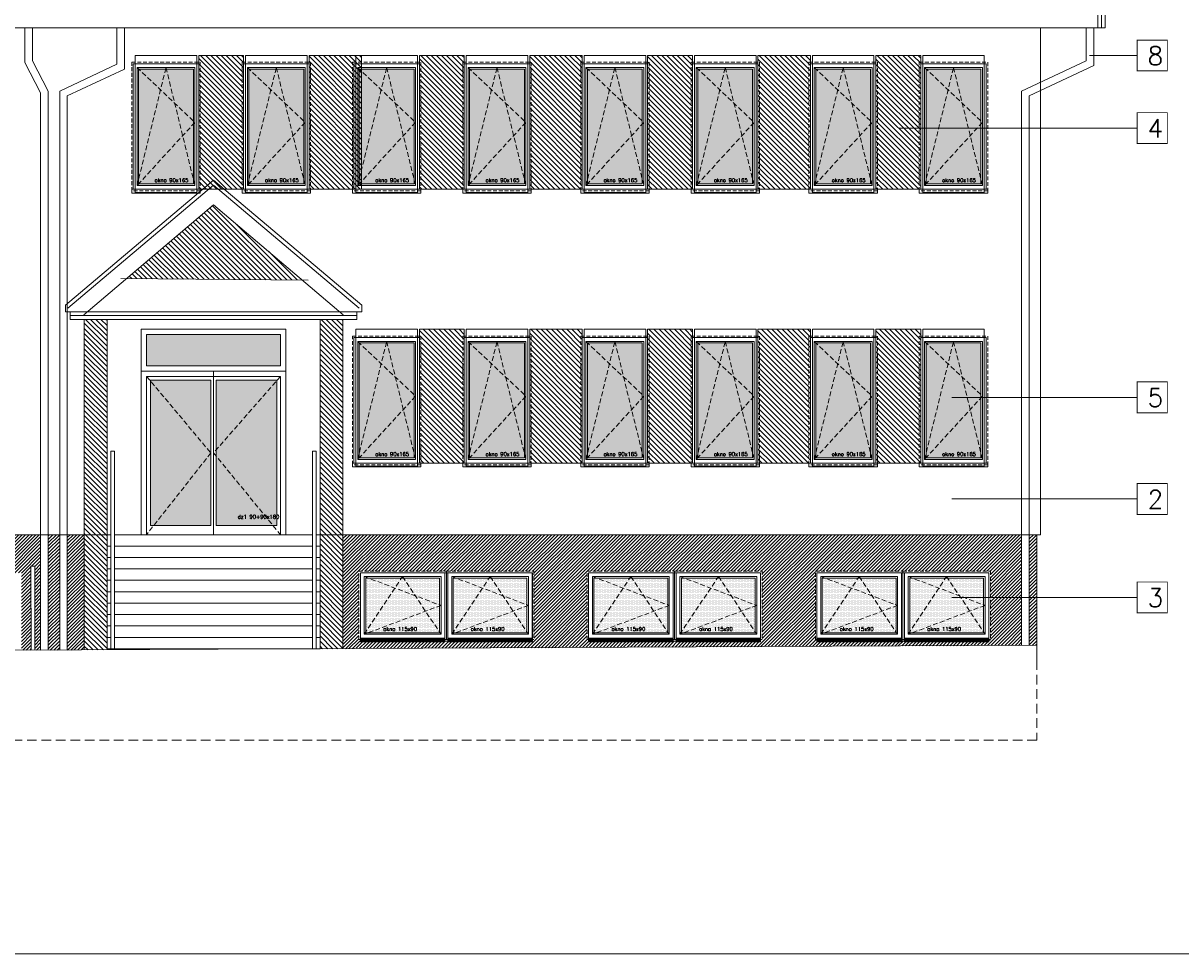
# Model space of a CAD drawing. Header units: millimetres. Extents: x -82287 to 177822, y -399756 to 0.
# Tile 81 of 228: x 80717 to 82239, y -238812 to -237589. Entities that reach past the tile are written whole.
import ezdxf
from ezdxf.enums import TextEntityAlignment as Align

# ---------------------------------------------------------------- set-up
doc = ezdxf.new("R2010")
doc.units = ezdxf.units.MM
doc.header["$MEASUREMENT"] = 0
for name, pattern in [('SUŁOSZOWA - PB 21 03$0$CACHE', [9.525, 6.35, -3.175]), ('SUŁOSZOWA - PB 21 03$0$CARKOVANA', [7.5, 5, -2.5]), ('SUŁOSZOWA - PB 21 03$0$HIDDEN', [9.525, 6.35, -3.175])]:
    doc.linetypes.add(name, pattern=pattern)
doc.layers.add('FL_XREF', color=252, linetype='Continuous')
for name, color, linetype, lineweight in [('SUŁOSZOWA - PB 21 03$0$! opisy okien elewacja', 251, 'Continuous', 0), ('SUŁOSZOWA - PB 21 03$0$!! 0_ Istn-okna', 251, 'Continuous', 0), ('SUŁOSZOWA - PB 21 03$0$!! 0_ Istn-sciany', 251, 'Continuous', 0), ('SUŁOSZOWA - PB 21 03$0$!! 0_ WIDOK ELEWACJA', 251, 'Continuous', 0), ('SUŁOSZOWA - PB 21 03$0$!! 0_Istn-cienka', 251, 'Continuous', 0), ('SUŁOSZOWA - PB 21 03$0$!! 0_Opis_pom', 251, 'Continuous', 0), ('SUŁOSZOWA - PB 21 03$0$!! 1_ELEWACJA KOLOR', 251, 'Continuous', 0), ('SUŁOSZOWA - PB 21 03$0$!! 1_Hatch dach', 251, 'Continuous', 0), ('SUŁOSZOWA - PB 21 03$0$!! 1_OPIS POM NOWE', 251, 'Continuous', 0), ('SUŁOSZOWA - PB 21 03$0$!! 2_ELEWACJA COKÓŁ', 251, 'Continuous', 0), ('SUŁOSZOWA - PB 21 03$0$!! 2_NOWE OKNA WIDOk - remont', 251, 'Continuous', 0), ('SUŁOSZOWA - PB 21 03$0$!! 2_TYNK OBRYS', 251, 'Continuous', 0), ('SUŁOSZOWA - PB 21 03$0$!!_1  OPISY ELEWACJE', 251, 'Continuous', 0)]:
    doc.layers.add(name, color=color, linetype=linetype, lineweight=lineweight)
doc.styles.add('SUŁOSZOWA - PB 21 03$0$ARIAL', font='tahoma.ttf')
doc.styles.add('SUŁOSZOWA - PB 21 03$0$TXT', font='simplex.shx')
pattern_1 = [(315, (0, 0), (3.367596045, 3.367596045), [])]
pattern_2 = [(225, (130878.9713, -429739.2704), (2.24506403, -2.24506403), [])]

# ---------------------------------------------------------------- blocks, each defined once
blk = doc.blocks.new('SUŁOSZOWA - PB 21 03$0$okno 90x180')
at = {"layer": 'SUŁOSZOWA - PB 21 03$0$!! 1_Hatch dach', "true_color": 0x575757}
h = blk.add_hatch(dxfattribs=at)
h.set_pattern_fill('DOTS', color=251)
h.set_pattern_definition([(0, (-9632.3096, -11392.1331), (0.79375, 1.5875), [0, -1.5875])])
h.paths.add_polyline_path([(9, -20), (81, -20), (81, -171), (9, -171)])
at = {"layer": 'SUŁOSZOWA - PB 21 03$0$!! 0_ Istn-okna', "linetype": 'SUŁOSZOWA - PB 21 03$0$CARKOVANA', "lineweight": 5}
blk.add_lwpolyline([(0, -11), (90, -11), (90, -180), (0, -180)], close=True, dxfattribs=at)
at = {"layer": 'SUŁOSZOWA - PB 21 03$0$!! 0_ Istn-okna'}
for points in [[(2, -13), (88, -13), (88, -178), (2, -178)], [(7, -18), (83, -18), (83, -173), (7, -173)], [(9, -20), (81, -20), (81, -171), (9, -171)], [(0, -178), (90, -178), (90, -183), (0, -183)]]:
    blk.add_lwpolyline(points, close=True, dxfattribs=at)
at = {"layer": 'SUŁOSZOWA - PB 21 03$0$!! 1_Hatch dach', "color": 251, "linetype": 'SUŁOSZOWA - PB 21 03$0$CACHE', "true_color": 0x575757}
for points in [[(7, -173), (45, -18), (83, -173)], [(7, -18), (83, -90), (7, -173)]]:
    blk.add_lwpolyline(points, dxfattribs=at)
at = {"insert": (30.1, -163.6), "char_height": 5, "attachment_point": 1, "style": 'SUŁOSZOWA - PB 21 03$0$TXT'}
blk.add_mtext_dynamic_manual_height_columns('okno 90x165', width=52.63, gutter_width=75, heights=[0], dxfattribs=at)
blk = doc.blocks.new('SUŁOSZOWA - PB 21 03$0$okno 115x115')
at = {"layer": 'SUŁOSZOWA - PB 21 03$0$!! 1_Hatch dach', "true_color": 0x575757}
h = blk.add_hatch(dxfattribs=at)
h.set_pattern_fill('DOTS', color=251, angle=360)
h.set_pattern_definition([(360, (-21873.4686, 1906.5186), (0.79375, 1.5875), [0, -1.5875])])
h.paths.add_polyline_path([(-12257.2, 13266.7), (-12160.2, 13266.7), (-12160.2, 13194.7), (-12257.2, 13194.7)])
h = blk.add_hatch(dxfattribs=at)
h.set_pattern_fill('ANSI31', color=251, scale=0.2, angle=360)
h.set_pattern_definition([(45, (0, 0), (-0.449012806, 0.449012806), [])])
h.paths.add_polyline_path([(-12264.2, 13187.7), (-12153.2, 13187.7), (-12153.2, 13182.7), (-12264.2, 13182.7)])
at = {"layer": 'SUŁOSZOWA - PB 21 03$0$!! 0_ Istn-okna', "linetype": 'SUŁOSZOWA - PB 21 03$0$CARKOVANA', "lineweight": 5}
blk.add_lwpolyline([(-12266.2, 13275.7), (-12151.2, 13275.7), (-12151.2, 13185.7), (-12266.2, 13185.7)], close=True, dxfattribs=at)
at = {"layer": 'SUŁOSZOWA - PB 21 03$0$!! 0_ Istn-okna'}
for points in [[(-12264.2, 13273.7), (-12153.2, 13273.7), (-12153.2, 13187.7), (-12264.2, 13187.7)], [(-12259.2, 13268.7), (-12158.2, 13268.7), (-12158.2, 13192.7), (-12259.2, 13192.7)], [(-12257.2, 13266.7), (-12160.2, 13266.7), (-12160.2, 13194.7), (-12257.2, 13194.7)], [(-12264.2, 13187.7), (-12153.2, 13187.7), (-12153.2, 13182.7), (-12264.2, 13182.7)]]:
    blk.add_lwpolyline(points, close=True, dxfattribs=at)
at = {"layer": 'SUŁOSZOWA - PB 21 03$0$!! 1_Hatch dach', "color": 251, "linetype": 'SUŁOSZOWA - PB 21 03$0$CACHE', "true_color": 0x575757}
for points in [[(-12259.2, 13192.7), (-12208.7, 13268.7), (-12158.2, 13192.7)], [(-12259.2, 13268.7), (-12158.2, 13230.7), (-12259.2, 13192.7)]]:
    blk.add_lwpolyline(points, dxfattribs=at)
at = {"insert": (-12234.1, 13202.1), "char_height": 5, "attachment_point": 1, "style": 'SUŁOSZOWA - PB 21 03$0$TXT'}
blk.add_mtext_dynamic_manual_height_columns('okno 115x90', width=52.63, gutter_width=75, heights=[0], dxfattribs=at)
blk = doc.blocks.new('SUŁOSZOWA - PB 21 03$0$DRZWI ZEWNETRZNE 2')
at = {"layer": 'SUŁOSZOWA - PB 21 03$0$!! 1_Hatch dach', "true_color": 0x575757}
h = blk.add_hatch(dxfattribs=at)
h.set_pattern_fill('DOTS', color=251)
h.set_pattern_definition([(180, (-95, 511.8881), (-0.79375, -1.5875), [0, -1.5875])])
h.paths.add_polyline_path([(-187, -465.4), (-266.5, -465.4), (-266.5, -656.4), (-187, -656.4)])
h.paths.add_polyline_path([(-273.5, -465.4), (-353, -465.4), (-353, -656.4), (-273.5, -656.4)])
h.paths.add_polyline_path([(-182, -405.4), (-358, -405.4), (-358, -446.4), (-182, -446.4)])
at = {"layer": 'SUŁOSZOWA - PB 21 03$0$!! 0_ Istn-okna'}
for p, q in [((-182, -460.4), (-358, -460.4)), ((-358, -460.4), (-358, -668.4)), ((-273.5, -465.4), (-353, -465.4)), ((-353, -465.4), (-353, -656.4)), ((-187, -465.4), (-266.5, -465.4)), ((-187, -656.4), (-187, -465.4)), ((-182, -668.4), (-182, -460.4))]:
    blk.add_line(p, q, dxfattribs=at)
for points in [[(-175, -668.4), (-175, -398.4), (-365, -398.4), (-365, -668.4)], [(-175, -668.4), (-175, -453.4), (-365, -453.4), (-365, -668.4)], [(-270, -668.4), (-270, -453.4)], [(-273.5, -656.4), (-273.5, -465.4)], [(-266.5, -656.4), (-266.5, -465.4)], [(-365, -668.4), (-175, -668.4)], [(-353, -656.4), (-273.5, -656.4)], [(-266.5, -656.4), (-187, -656.4)]]:
    blk.add_lwpolyline(points, dxfattribs=at)
for points in [[(-175, -453.4), (-365, -453.4), (-365, -398.4), (-175, -398.4)], [(-182, -446.4), (-358, -446.4), (-358, -405.4), (-182, -405.4)]]:
    blk.add_lwpolyline(points, close=True, dxfattribs=at)
at = {"layer": 'SUŁOSZOWA - PB 21 03$0$!! 1_Hatch dach', "color": 251, "linetype": 'SUŁOSZOWA - PB 21 03$0$CACHE', "true_color": 0x575757}
for points in [[(-358, -460.4), (-273.5, -560.9), (-358, -668.4)], [(-182, -460.4), (-270, -560.9), (-182, -668.4)]]:
    blk.add_lwpolyline(points, dxfattribs=at)
at = {"insert": (-238.2, -642.4), "char_height": 5, "attachment_point": 1, "style": 'SUŁOSZOWA - PB 21 03$0$TXT'}
blk.add_mtext_dynamic_manual_height_columns('dz1 90+90x180', width=52.63, gutter_width=75, heights=[0], dxfattribs=at)
blk = doc.blocks.new('SUŁOSZOWA - PB 21 03')
at = {"layer": 'SUŁOSZOWA - PB 21 03$0$!! 1_ELEWACJA KOLOR', "true_color": 0xa78758}
h = blk.add_hatch(dxfattribs=at)
h.set_pattern_fill('ANSI31', color=45, scale=1.5, angle=-90)
h.set_pattern_definition(pattern_1)
h.paths.add_polyline_path([(80944.75991, -237860.26576), (80944.75991, -237684.26576), (80885.75991, -237684.26576), (80885.75991, -237860.26576)])
h = blk.add_hatch(dxfattribs=at)
h.set_pattern_fill('ANSI31', color=45, scale=1.5, angle=-90)
h.set_pattern_definition(pattern_1)
h.paths.add_polyline_path([(81099.75991, -237860.26576), (81099.75991, -237684.26576), (81030.75991, -237684.26576), (81030.75991, -237860.26576)])
h = blk.add_hatch(dxfattribs=at)
h.set_pattern_fill('ANSI31', color=45, scale=1.5, angle=-90)
h.set_pattern_definition(pattern_1)
h.paths.add_polyline_path([(81234.75991, -237860.26576), (81234.75991, -237684.26576), (81175.75991, -237684.26576), (81175.75991, -237860.26576)])
h = blk.add_hatch(dxfattribs=at)
h.set_pattern_fill('ANSI31', color=45, scale=1.5, angle=-90)
h.set_pattern_definition(pattern_1)
h.paths.add_polyline_path([(81389.75991, -237860.26576), (81389.75991, -237684.26576), (81320.75991, -237684.26576), (81320.75991, -237860.26576)])
h = blk.add_hatch(dxfattribs=at)
h.set_pattern_fill('ANSI31', color=45, scale=1.5, angle=-90)
h.set_pattern_definition(pattern_1)
h.paths.add_polyline_path([(81534.75991, -237860.26576), (81534.75991, -237684.26576), (81475.75991, -237684.26576), (81475.75991, -237860.26576)])
h = blk.add_hatch(dxfattribs=at)
h.set_pattern_fill('ANSI31', color=45, scale=1.5, angle=-90)
h.set_pattern_definition(pattern_1)
h.paths.add_polyline_path([(81689.75991, -237860.26576), (81689.75991, -237684.26576), (81620.75991, -237684.26576), (81620.75991, -237860.26576)])
h = blk.add_hatch(dxfattribs=at)
h.set_pattern_fill('ANSI31', color=45, scale=1.5, angle=-90)
h.set_pattern_definition(pattern_1)
h.paths.add_polyline_path([(81834.75991, -237860.26576), (81834.75991, -237684.26576), (81775.75991, -237684.26576), (81775.75991, -237860.26576)])
h = blk.add_hatch(dxfattribs=at)
h.set_pattern_fill('ANSI31', color=45, scale=1.5, angle=-90)
h.set_pattern_definition(pattern_1)
h.paths.add_polyline_path([(80735.25991, -238314.26576), (80765.25991, -238314.26576), (80765.25991, -238031.26576), (80735.25991, -238031.26576)])
h.paths.add_polyline_path([(80735.25991, -238465.77354), (80765.25991, -238465.62762), (80765.25991, -238314.26576), (80735.25991, -238314.26576)])
h.paths.add_polyline_path([(80790.89225, -237977.53854), (81021.94696, -237979.50027), (80905.25991, -237880.80715)])
h = blk.add_hatch(dxfattribs=at)
h.set_pattern_fill('ANSI31', color=45, scale=1.5, angle=-90)
h.set_pattern_definition(pattern_1)
h.paths.add_polyline_path([(81045.25991, -238314.26576), (81075.25991, -238314.26576), (81075.25991, -238031.26576), (81045.25991, -238031.26576)])
h.paths.add_polyline_path([(81045.25991, -238464.26576), (81075.25991, -238464.11984), (81075.25991, -238314.26576), (81045.25991, -238314.26576)])
h = blk.add_hatch(dxfattribs=at)
h.set_pattern_fill('ANSI31', color=45, scale=1.5, angle=-90)
h.set_pattern_definition(pattern_1)
h.paths.add_polyline_path([(81234.75991, -238220.26576), (81234.75991, -238044.26576), (81175.75991, -238044.26576), (81175.75991, -238220.26576)])
h = blk.add_hatch(dxfattribs=at)
h.set_pattern_fill('ANSI31', color=45, scale=1.5, angle=-90)
h.set_pattern_definition(pattern_1)
h.paths.add_polyline_path([(81389.75991, -238220.26576), (81389.75991, -238044.26576), (81320.75991, -238044.26576), (81320.75991, -238220.26576)])
h = blk.add_hatch(dxfattribs=at)
h.set_pattern_fill('ANSI31', color=45, scale=1.5, angle=-90)
h.set_pattern_definition(pattern_1)
h.paths.add_polyline_path([(81534.75991, -238220.26576), (81534.75991, -238044.26576), (81475.75991, -238044.26576), (81475.75991, -238220.26576)])
h = blk.add_hatch(dxfattribs=at)
h.set_pattern_fill('ANSI31', color=45, scale=1.5, angle=-90)
h.set_pattern_definition(pattern_1)
h.paths.add_polyline_path([(81689.75991, -238220.26576), (81689.75991, -238044.26576), (81620.75991, -238044.26576), (81620.75991, -238220.26576)])
h = blk.add_hatch(dxfattribs=at)
h.set_pattern_fill('ANSI31', color=45, scale=1.5, angle=-90)
h.set_pattern_definition(pattern_1)
h.paths.add_polyline_path([(81834.75991, -238220.26576), (81834.75991, -238044.26576), (81775.75991, -238044.26576), (81775.75991, -238220.26576)])
at = {"layer": 'SUŁOSZOWA - PB 21 03$0$!! 2_ELEWACJA COKÓŁ'}
h = blk.add_hatch(dxfattribs=at)
h.set_pattern_fill('ANSI31', color=250, angle=180)
h.set_pattern_definition(pattern_2)
h.paths.add_polyline_path([(80412.75331, -238341.92238), (80409.75331, -238341.92238), (80409.75331, -238467.35674), (80529.89261, -238466.77241), (80529.83178, -238454.26576), (80426.75331, -238454.26576), (80426.75331, -238452.26576), (80424.75331, -238452.26576), (80424.75331, -238362.26576), (80529.38431, -238362.26576), (80529.35285, -238355.79786), (80534.35285, -238355.79786), (80534.35285, -238362.26576), (80539.75331, -238362.26576), (80539.75331, -238364.26576), (80652.75331, -238364.26576), (80652.75331, -238466.17484), (80665.79645, -238466.1114), (80665.25991, -238355.79786), (80670.25991, -238355.79786), (80670.25991, -238466.08969), (80678.04331, -238466.05183), (80678.04331, -238314.26576), (80412.75331, -238314.26576)])
h.paths.add_polyline_path([(80688.04331, -238466.00319), (80703.04331, -238465.93023), (80703.04331, -238314.26576), (80688.04331, -238314.26576)])
h.paths.add_polyline_path([(80713.04331, -238465.8816), (80735.25991, -238465.77354), (80735.25991, -238314.26576), (80713.04331, -238314.26576)])
h = blk.add_hatch(dxfattribs=at)
h.set_pattern_fill('ANSI31', color=250, angle=180)
h.set_pattern_definition(pattern_2)
h.paths.add_polyline_path([(81075.25991, -238464.11984), (81967.25991, -238459.78132), (81967.25991, -238314.26576), (81075.25991, -238314.26576)])
h.paths.add_polyline_path([(81811.25991, -238362.26576), (81926.25991, -238362.26576), (81926.25991, -238452.26576), (81924.25991, -238452.26576), (81924.25991, -238454.26576), (81698.25991, -238454.26576), (81698.25991, -238452.26576), (81696.25991, -238452.26576), (81696.25991, -238362.26576)], flags=16)
h.paths.add_polyline_path([(81809.25991, -238364.26576), (81809.25991, -238450.26576), (81698.25991, -238450.26576), (81698.25991, -238364.26576)], flags=0)
h.paths.add_polyline_path([(81804.25991, -238369.26576), (81804.25991, -238445.26576), (81703.25991, -238445.26576), (81703.25991, -238369.26576)], flags=0)
h.paths.add_polyline_path([(81802.25991, -238371.26576), (81802.25991, -238406.51328), (81804.25991, -238407.26576), (81802.25991, -238408.01823), (81802.25991, -238442.25586), (81802.93096, -238443.26576), (81708.5757, -238443.26576), (81703.25991, -238445.26576), (81705.25991, -238442.25586), (81705.25991, -238371.26576), (81752.43096, -238371.26576), (81753.75991, -238369.26576), (81755.08886, -238371.26576)], flags=0)
h.paths.add_polyline_path([(81813.25991, -238364.26576), (81924.25991, -238364.26576), (81924.25991, -238450.26576), (81813.25991, -238450.26576)], flags=0)
h.paths.add_polyline_path([(81818.25991, -238369.26576), (81919.25991, -238369.26576), (81919.25991, -238445.26576), (81818.25991, -238445.26576)], flags=0)
h.paths.add_polyline_path([(81867.43096, -238371.26576), (81868.75991, -238369.26576), (81870.08886, -238371.26576), (81917.25991, -238371.26576), (81917.25991, -238406.51328), (81919.25991, -238407.26576), (81917.25991, -238408.01823), (81917.25991, -238442.25586), (81917.93096, -238443.26576), (81823.5757, -238443.26576), (81818.25991, -238445.26576), (81820.25991, -238442.25586), (81820.25991, -238371.26576)], flags=0)
h.paths.add_polyline_path([(81626.25991, -238362.26576), (81626.25991, -238452.26576), (81624.25991, -238452.26576), (81624.25991, -238454.26576), (81398.25991, -238454.26576), (81398.25991, -238452.26576), (81396.25991, -238452.26576), (81396.25991, -238362.26576), (81511.25991, -238362.26576)], flags=16)
h.paths.add_polyline_path([(81624.25991, -238364.26576), (81624.25991, -238450.26576), (81513.25991, -238450.26576), (81513.25991, -238364.26576)], flags=0)
h.paths.add_polyline_path([(81619.25991, -238369.26576), (81619.25991, -238445.26576), (81518.25991, -238445.26576), (81518.25991, -238369.26576)], flags=0)
h.paths.add_polyline_path([(81617.25991, -238371.26576), (81617.25991, -238406.51328), (81619.25991, -238407.26576), (81617.25991, -238408.01823), (81617.25991, -238442.25586), (81617.93096, -238443.26576), (81523.5757, -238443.26576), (81518.25991, -238445.26576), (81520.25991, -238442.25586), (81520.25991, -238371.26576), (81567.43096, -238371.26576), (81568.75991, -238369.26576), (81570.08886, -238371.26576)], flags=0)
h.paths.add_polyline_path([(81509.25991, -238364.26576), (81509.25991, -238450.26576), (81398.25991, -238450.26576), (81398.25991, -238364.26576)], flags=0)
h.paths.add_polyline_path([(81504.25991, -238369.26576), (81504.25991, -238445.26576), (81403.25991, -238445.26576), (81403.25991, -238369.26576)], flags=0)
h.paths.add_polyline_path([(81502.25991, -238371.26576), (81502.25991, -238406.51328), (81504.25991, -238407.26576), (81502.25991, -238408.01823), (81502.25991, -238442.25586), (81502.93096, -238443.26576), (81408.5757, -238443.26576), (81403.25991, -238445.26576), (81405.25991, -238442.25586), (81405.25991, -238371.26576), (81452.43096, -238371.26576), (81453.75991, -238369.26576), (81455.08886, -238371.26576)], flags=0)
h.paths.add_polyline_path([(81326.25991, -238362.26576), (81326.25991, -238452.26576), (81324.25991, -238452.26576), (81324.25991, -238454.26576), (81098.25991, -238454.26576), (81098.25991, -238452.26576), (81096.25991, -238452.26576), (81096.25991, -238362.26576), (81211.25991, -238362.26576)], flags=16)
h.paths.add_polyline_path([(81324.25991, -238364.26576), (81324.25991, -238450.26576), (81213.25991, -238450.26576), (81213.25991, -238364.26576)], flags=0)
h.paths.add_polyline_path([(81319.25991, -238369.26576), (81319.25991, -238445.26576), (81218.25991, -238445.26576), (81218.25991, -238369.26576)], flags=0)
h.paths.add_polyline_path([(81317.25991, -238371.26576), (81317.25991, -238406.51328), (81319.25991, -238407.26576), (81317.25991, -238408.01823), (81317.25991, -238442.25586), (81317.93096, -238443.26576), (81223.5757, -238443.26576), (81218.25991, -238445.26576), (81220.25991, -238442.25586), (81220.25991, -238371.26576), (81267.43096, -238371.26576), (81268.75991, -238369.26576), (81270.08886, -238371.26576)], flags=0)
h.paths.add_polyline_path([(81209.25991, -238364.26576), (81209.25991, -238450.26576), (81098.25991, -238450.26576), (81098.25991, -238364.26576)], flags=0)
h.paths.add_polyline_path([(81204.25991, -238369.26576), (81204.25991, -238445.26576), (81103.25991, -238445.26576), (81103.25991, -238369.26576)], flags=0)
h.paths.add_polyline_path([(81202.25991, -238371.26576), (81202.25991, -238406.51328), (81204.25991, -238407.26576), (81202.25991, -238408.01823), (81202.25991, -238442.25586), (81202.93096, -238443.26576), (81108.5757, -238443.26576), (81103.25991, -238445.26576), (81105.25991, -238442.25586), (81105.25991, -238371.26576), (81152.43096, -238371.26576), (81153.75991, -238369.26576), (81155.08886, -238371.26576)], flags=0)
h.paths.add_polyline_path([(81977.25991, -238459.73268), (81987.25991, -238459.68404), (81987.25991, -238314.26576), (81977.25991, -238314.26576)])
h.paths.add_polyline_path([(81842.08766, -238442.10613), (81891.25433, -238442.10613), (81891.25433, -238434.60613), (81842.08766, -238434.60613)], flags=8)
h.paths.add_polyline_path([(81727.08766, -238442.10613), (81776.25433, -238442.10613), (81776.25433, -238434.60613), (81727.08766, -238434.60613)], flags=8)
h.paths.add_polyline_path([(81542.08766, -238442.10613), (81591.25433, -238442.10613), (81591.25433, -238434.60613), (81542.08766, -238434.60613)], flags=8)
h.paths.add_polyline_path([(81427.08766, -238442.10613), (81476.25433, -238442.10613), (81476.25433, -238434.60613), (81427.08766, -238434.60613)], flags=8)
h.paths.add_polyline_path([(81242.08766, -238442.10613), (81291.25433, -238442.10613), (81291.25433, -238434.60613), (81242.08766, -238434.60613)], flags=8)
h.paths.add_polyline_path([(81127.08766, -238442.10613), (81176.25433, -238442.10613), (81176.25433, -238434.60613), (81127.08766, -238434.60613)], flags=8)
at = {"layer": 'SUŁOSZOWA - PB 21 03$0$! opisy okien elewacja'}
blk.add_lwpolyline([(82687.95751, -238865.24478), (75348.20682, -238865.24478), (75348.20682, -236737.82104), (82687.95751, -236737.82104)], close=True, dxfattribs=at)
at = {"layer": 'SUŁOSZOWA - PB 21 03$0$!! 0_ Istn-sciany'}
blk.add_lwpolyline([(81987.25991, -238459.68404), (76516.8108, -238486.29129)], dxfattribs=at)
at = {"layer": 'SUŁOSZOWA - PB 21 03$0$!! 0_ WIDOK ELEWACJA'}
for p, q in [((80710.51649, -238012.77682), (80905.25991, -237848.06415)), ((80905.25991, -237848.06415), (81100.00333, -238012.77682)), ((80713.7454, -238016.59443), (80905.25991, -237854.61275)), ((80905.25991, -237854.61275), (81096.77442, -238016.59443)), ((80734.67896, -238025.08337), (80905.25991, -237880.80715)), ((80905.25991, -237880.80715), (81075.84086, -238025.08337))]:
    blk.add_line(p, q, dxfattribs=at)
for points in [[(82067.25991, -237010.26576), (82067.25991, -237647.85452)], [(82072.25991, -237010.26576), (82072.25991, -237647.85452)], [(82077.25991, -237010.26576), (82077.25991, -237647.85452)], [(82077.25991, -237647.85452), (79257.84857, -237647.85452)], [(80657.38604, -237647.85452), (80657.38604, -237693.71372), (80678.04331, -237733.67613), (80678.04331, -238465.79786)], [(80667.38604, -237647.85452), (80667.38604, -237691.28197)], [(80778.04331, -237647.85452), (80778.04331, -237695.98343)], [(80788.04331, -237647.85452), (80788.04331, -237702.33203)], [(81992.25991, -237647.85452), (81992.25991, -238314.26576)], [(82052.25991, -237647.85452), (82052.25991, -237691.28197)], [(82062.25991, -237647.85452), (82062.25991, -237697.63057)], [(80667.38604, -237691.28197), (80688.04331, -237731.24438)], [(80778.04331, -237695.98343), (80703.04331, -237731.24438)], [(80798.04331, -237697.63057), (80797.75991, -237697.7638)], [(82052.25991, -237691.28197), (81967.25991, -237731.24438)], [(82062.25991, -237697.63057), (81977.25991, -237737.59297)], [(80788.04331, -237702.33203), (80713.04331, -237737.59297)], [(80688.04331, -237731.24438), (80688.04331, -238465.79786)], [(80703.04331, -237731.24438), (80703.04331, -238465.79786)], [(81967.25991, -237731.24438), (81967.25991, -238459.78132)], [(80713.04331, -237737.59297), (80713.04331, -238465.79786)], [(81977.25991, -237737.59297), (81977.25991, -238459.73268)], [(80783.22665, -237977.47346), (81029.76802, -237979.56667)], [(80723.51649, -238021.26576), (80710.51649, -238021.26576), (80710.51649, -238012.77682)], [(81087.00333, -238021.26576), (81100.00333, -238021.26576), (81100.00333, -238012.77682)], [(80710.51649, -238021.26576), (81100.00333, -238021.26576)], [(80717.01649, -238021.26576), (80717.01649, -238031.26576)], [(80717.01649, -238026.26576), (81093.50333, -238026.26576)], [(80717.01649, -238031.26576), (81093.50333, -238031.26576)], [(80735.25991, -238031.26576), (80735.25991, -238465.79786)], [(80765.25991, -238031.26576), (80765.25991, -238465.62762)], [(81045.25991, -238031.26576), (81045.25991, -238464.26576)], [(81075.25991, -238031.26576), (81075.25991, -238464.09552)], [(81093.50333, -238021.26576), (81093.50333, -238031.26576)], [(80770.25991, -238314.26576), (77951.25991, -238314.26576)], [(81035.25991, -238314.26576), (80775.25991, -238314.26576)], [(81987.25991, -238314.26576), (81040.25991, -238314.26576)], [(81987.25991, -238314.26576), (81987.25991, -238479.26576)], [(81987.25991, -238314.26576), (81992.25991, -238314.26576)], [(81811.25991, -238364.26576), (81811.25991, -238454.26576)]]:
    blk.add_lwpolyline(points, dxfattribs=at)
for points in [[(80883.25991, -237684.26576), (80883.25991, -237864.26576), (80802.25991, -237864.26576), (80802.25991, -237684.26576)], [(81028.25991, -237684.26576), (81028.25991, -237864.26576), (80947.25991, -237864.26576), (80947.25991, -237684.26576)], [(81173.25991, -237684.26576), (81173.25991, -237864.26576), (81092.25991, -237864.26576), (81092.25991, -237684.26576)], [(81318.25991, -237684.26576), (81318.25991, -237864.26576), (81237.25991, -237864.26576), (81237.25991, -237684.26576)], [(81473.25991, -237684.26576), (81473.25991, -237864.26576), (81392.25991, -237864.26576), (81392.25991, -237684.26576)], [(81618.25991, -237684.26576), (81618.25991, -237864.26576), (81537.25991, -237864.26576), (81537.25991, -237684.26576)], [(81773.25991, -237684.26576), (81773.25991, -237864.26576), (81692.25991, -237864.26576), (81692.25991, -237684.26576)], [(81773.25991, -237684.26576), (81773.25991, -237864.26576), (81692.25991, -237864.26576), (81692.25991, -237684.26576)], [(81773.25991, -237684.26576), (81773.25991, -237864.26576), (81692.25991, -237864.26576), (81692.25991, -237684.26576)], [(81918.25991, -237684.26576), (81918.25991, -237864.26576), (81837.25991, -237864.26576), (81837.25991, -237684.26576)], [(81173.25991, -238044.26576), (81173.25991, -238224.26576), (81092.25991, -238224.26576), (81092.25991, -238044.26576)], [(81318.25991, -238044.26576), (81318.25991, -238224.26576), (81237.25991, -238224.26576), (81237.25991, -238044.26576)], [(81473.25991, -238044.26576), (81473.25991, -238224.26576), (81392.25991, -238224.26576), (81392.25991, -238044.26576)], [(81618.25991, -238044.26576), (81618.25991, -238224.26576), (81537.25991, -238224.26576), (81537.25991, -238044.26576)], [(81773.25991, -238044.26576), (81773.25991, -238224.26576), (81692.25991, -238224.26576), (81692.25991, -238044.26576)], [(81773.25991, -238044.26576), (81773.25991, -238224.26576), (81692.25991, -238224.26576), (81692.25991, -238044.26576)], [(81773.25991, -238044.26576), (81773.25991, -238224.26576), (81692.25991, -238224.26576), (81692.25991, -238044.26576)], [(81918.25991, -238044.26576), (81918.25991, -238224.26576), (81837.25991, -238224.26576), (81837.25991, -238044.26576)], [(81324.25991, -238454.26576), (81324.25991, -238364.26576), (81098.25991, -238364.26576), (81098.25991, -238454.26576)], [(81624.25991, -238454.26576), (81624.25991, -238364.26576), (81398.25991, -238364.26576), (81398.25991, -238454.26576)], [(81924.25991, -238454.26576), (81924.25991, -238364.26576), (81698.25991, -238364.26576), (81698.25991, -238454.26576)]]:
    blk.add_lwpolyline(points, close=True, dxfattribs=at)
at = {"layer": 'SUŁOSZOWA - PB 21 03$0$!! 0_Istn-cienka'}
for points in [[(80775.25991, -238464.29008), (80775.25991, -238204.26576), (80770.25991, -238204.26576), (80770.25991, -238464.31439)], [(81040.25991, -238464.29008), (81040.25991, -238204.26576), (81035.25991, -238204.26576), (81035.25991, -238464.31439)], [(80770.25991, -238314.26576), (80765.25991, -238314.26576)], [(81035.25991, -238314.26576), (80775.25991, -238314.26576)], [(81045.25991, -238314.26576), (81040.25991, -238314.26576)], [(80770.25991, -238329.26576), (80765.25991, -238329.26576)], [(81035.25991, -238329.26576), (80775.25991, -238329.26576)], [(81045.25991, -238329.26576), (81040.25991, -238329.26576)], [(80770.25991, -238344.26576), (80765.25991, -238344.26576)], [(81035.25991, -238344.26576), (80775.25991, -238344.26576)], [(81045.25991, -238344.26576), (81040.25991, -238344.26576)], [(80670.25991, -238465.79786), (80670.25991, -238355.79786), (80665.25991, -238355.79786), (80665.7961, -238466.03844)], [(80770.25991, -238359.26576), (80765.25991, -238359.26576)], [(81035.25991, -238359.26576), (80775.25991, -238359.26576)], [(81045.25991, -238359.26576), (81040.25991, -238359.26576)], [(80770.25991, -238374.26576), (80765.25991, -238374.26576)], [(81035.25991, -238374.26576), (80775.25991, -238374.26576)], [(81045.25991, -238374.26576), (81040.25991, -238374.26576)], [(80770.25991, -238389.26576), (80765.25991, -238389.26576)], [(81035.25991, -238389.26576), (80775.25991, -238389.26576)], [(81045.25991, -238389.26576), (81040.25991, -238389.26576)], [(80770.25991, -238404.26576), (80765.25991, -238404.26576)], [(81035.25991, -238404.26576), (80775.25991, -238404.26576)], [(81045.25991, -238404.26576), (81040.25991, -238404.26576)], [(80770.25991, -238419.26576), (80765.25991, -238419.26576)], [(81035.25991, -238419.26576), (80775.25991, -238419.26576)], [(81045.25991, -238419.26576), (81040.25991, -238419.26576)], [(80770.25991, -238434.26576), (80765.25991, -238434.26576)], [(81035.25991, -238434.26576), (80775.25991, -238434.26576)], [(81045.25991, -238434.26576), (81040.25991, -238434.26576)], [(80770.25991, -238449.26576), (80765.25991, -238449.26576)], [(81035.25991, -238449.26576), (80775.25991, -238449.26576)], [(81045.25991, -238449.26576), (81040.25991, -238449.26576)], [(81045.25991, -238464.26576), (80765.25991, -238464.26576)]]:
    blk.add_lwpolyline(points, dxfattribs=at)
at = {"layer": 'SUŁOSZOWA - PB 21 03$0$!! 0_Istn-cienka', "linetype": 'SUŁOSZOWA - PB 21 03$0$HIDDEN', "ltscale": 2}
for points in [[(81987.25991, -238479.26576), (81987.25991, -238584.26576)], [(81987.25991, -238584.26576), (75861.25991, -238584.26576)]]:
    blk.add_lwpolyline(points, dxfattribs=at)
at = {"layer": 'SUŁOSZOWA - PB 21 03$0$!! 2_TYNK OBRYS'}
for points in [[(80944.75991, -237860.26576), (80944.75991, -237684.26576), (80885.75991, -237684.26576), (80885.75991, -237860.26576)], [(81099.75991, -237860.26576), (81099.75991, -237684.26576), (81030.75991, -237684.26576), (81030.75991, -237860.26576)], [(81234.75991, -237860.26576), (81234.75991, -237684.26576), (81175.75991, -237684.26576), (81175.75991, -237860.26576)], [(81389.75991, -237860.26576), (81389.75991, -237684.26576), (81320.75991, -237684.26576), (81320.75991, -237860.26576)], [(81534.75991, -237860.26576), (81534.75991, -237684.26576), (81475.75991, -237684.26576), (81475.75991, -237860.26576)], [(81689.75991, -237860.26576), (81689.75991, -237684.26576), (81620.75991, -237684.26576), (81620.75991, -237860.26576)], [(81834.75991, -237860.26576), (81834.75991, -237684.26576), (81775.75991, -237684.26576), (81775.75991, -237860.26576)], [(81234.75991, -238220.26576), (81234.75991, -238044.26576), (81175.75991, -238044.26576), (81175.75991, -238220.26576)], [(81389.75991, -238220.26576), (81389.75991, -238044.26576), (81320.75991, -238044.26576), (81320.75991, -238220.26576)], [(81534.75991, -238220.26576), (81534.75991, -238044.26576), (81475.75991, -238044.26576), (81475.75991, -238220.26576)], [(81689.75991, -238220.26576), (81689.75991, -238044.26576), (81620.75991, -238044.26576), (81620.75991, -238220.26576)], [(81834.75991, -238220.26576), (81834.75991, -238044.26576), (81775.75991, -238044.26576), (81775.75991, -238220.26576)]]:
    blk.add_lwpolyline(points, close=True, dxfattribs=at)
at = {"layer": 'SUŁOSZOWA - PB 21 03$0$!!_1  OPISY ELEWACJE', "const_width": 1.2}
for points in [[(82119.06552, -237704.6191), (82119.06552, -237664.07431), (82158.77986, -237664.07431), (82158.77986, -237704.6191)], [(82119.06552, -237704.6191), (82119.06552, -237664.07431), (82158.77986, -237664.07431), (82158.77986, -237704.6191)], [(82119.06552, -237800.06083), (82119.06552, -237759.51604), (82158.77986, -237759.51604), (82158.77986, -237800.06083)], [(82119.06552, -237800.06083), (82119.06552, -237759.51604), (82158.77986, -237759.51604), (82158.77986, -237800.06083)], [(82119.06552, -238154.00435), (82119.06552, -238113.45956), (82158.77986, -238113.45956), (82158.77986, -238154.00435)], [(82119.06552, -238154.00435), (82119.06552, -238113.45956), (82158.77986, -238113.45956), (82158.77986, -238154.00435)], [(82119.06552, -238287.58208), (82119.06552, -238247.03729), (82158.77986, -238247.03729), (82158.77986, -238287.58208)], [(82119.06552, -238287.58208), (82119.06552, -238247.03729), (82158.77986, -238247.03729), (82158.77986, -238287.58208)], [(82119.06552, -238417.03815), (82119.06552, -238376.49336), (82158.77986, -238376.49336), (82158.77986, -238417.03815)], [(82119.06552, -238417.03815), (82119.06552, -238376.49336), (82158.77986, -238376.49336), (82158.77986, -238417.03815)]]:
    blk.add_lwpolyline(points, close=True, dxfattribs=at)
at = {"layer": 'SUŁOSZOWA - PB 21 03$0$!!_1  OPISY ELEWACJE'}
for points in [[(82119.06552, -237684.34671), (82056.45797, -237684.34671)], [(82119.06552, -237779.78843), (81806.12979, -237779.78843)], [(82119.06552, -238133.73195), (81875.4543, -238133.73195)], [(82119.06552, -238267.30968), (81875.4543, -238267.30968)], [(82119.06552, -238396.76576), (81875.4543, -238396.76576)]]:
    blk.add_lwpolyline(points, dxfattribs=at)
at = {"layer": 'SUŁOSZOWA - PB 21 03$0$!! 2_NOWE OKNA WIDOk - remont'}
for name, p in [('SUŁOSZOWA - PB 21 03$0$okno 90x180', (80797.75991, -237682.26576)), ('SUŁOSZOWA - PB 21 03$0$okno 90x180', (80942.75991, -237682.26576)), ('SUŁOSZOWA - PB 21 03$0$okno 90x180', (81087.75991, -237682.26576)), ('SUŁOSZOWA - PB 21 03$0$okno 90x180', (81232.75991, -237682.26576)), ('SUŁOSZOWA - PB 21 03$0$okno 90x180', (81387.75991, -237682.26576)), ('SUŁOSZOWA - PB 21 03$0$okno 90x180', (81532.75991, -237682.26576)), ('SUŁOSZOWA - PB 21 03$0$okno 90x180', (81687.75991, -237682.26576)), ('SUŁOSZOWA - PB 21 03$0$okno 90x180', (81832.75991, -237682.26576)), ('SUŁOSZOWA - PB 21 03$0$DRZWI ZEWNETRZNE 2', (81175.25991, -237645.85105)), ('SUŁOSZOWA - PB 21 03$0$okno 90x180', (81087.75991, -238042.26576)), ('SUŁOSZOWA - PB 21 03$0$okno 90x180', (81232.75991, -238042.26576)), ('SUŁOSZOWA - PB 21 03$0$okno 90x180', (81387.75991, -238042.26576)), ('SUŁOSZOWA - PB 21 03$0$okno 90x180', (81532.75991, -238042.26576)), ('SUŁOSZOWA - PB 21 03$0$okno 90x180', (81687.75991, -238042.26576)), ('SUŁOSZOWA - PB 21 03$0$okno 90x180', (81832.75991, -238042.26576)), ('SUŁOSZOWA - PB 21 03$0$okno 115x115', (93362.41892, -251637.91753)), ('SUŁOSZOWA - PB 21 03$0$okno 115x115', (93477.41892, -251637.91753)), ('SUŁOSZOWA - PB 21 03$0$okno 115x115', (93662.41892, -251637.91753)), ('SUŁOSZOWA - PB 21 03$0$okno 115x115', (93777.41892, -251637.91753)), ('SUŁOSZOWA - PB 21 03$0$okno 115x115', (93962.41892, -251637.91753)), ('SUŁOSZOWA - PB 21 03$0$okno 115x115', (94077.41892, -251637.91753))]:
    blk.add_blockref(name, p, dxfattribs=at)
at = {"layer": 'SUŁOSZOWA - PB 21 03$0$!! 0_Opis_pom', "ltscale": 0.7, "style": 'SUŁOSZOWA - PB 21 03$0$ARIAL'}
for tag, p in [('B0,19', (52679.2094, -194257.55204)), ('B2,14', (73874.0461, -194402.0887)), ('B2,12', (73342.49259, -194413.89249)), ('B1,21', (60405.50261, -194427.18207)), ('A1,16', (59129.54925, -194448.08429)), ('B1/17', (59524.53699, -194450.37428)), ('B1,19', (59914.81903, -194448.15658)), ('1,23', (61575.22173, -194450.37428)), ('B2,11', (73069.01144, -194438.89383)), ('B2,16', (75195.07765, -194441.83446)), ('B0,15', (51514.15008, -194461.8073)), ('A1,1', (58808.06672, -194460.94161)), ('1,22', (60947.33929, -194456.1144)), ('B2,19.1', (76701.67035, -194466.03695)), ('B3,7', (87459.81312, -194465.07097)), ('B3,3', (88235.73906, -194465.79732)), ('B0,18', (52071.43815, -194478.40179)), ('B1,18', (59715.51745, -194473.87108)), ('B2,17', (75506.7465, -194471.3759)), ('B3,8', (90006.66539, -194478.47972)), ('B1,20', (60198.53687, -194490.17374)), ('B2,10', (72728.63362, -194489.37283)), ('B2,15', (74566.38885, -194487.81114)), ('B3,6', (86826.65132, -194483.15512)), ('A0,6', (49094.40602, -194505.72387)), ('A2,5', (72452.45009, -194505.90583)), ('B2,13', (73649.91716, -194500.01242)), ('A0,4', (49692.81919, -194517.93289)), ('A0,3', (49906.53818, -194524.03766)), ('B0,22', (54187.56644, -194519.04308)), ('A1,6', (58565.96262, -194514.50753)), ('B1,1', (61908.24378, -194515.48656)), ('A0,5', (49399.71914, -194533.19455)), ('B0,20', (53125.45224, -194527.8835)), ('B0,21', (53847.26622, -194535.08002)), ('B1,3', (62229.35503, -194604.49851)), ('B2,18', (75922.43604, -194612.23635)), ('B2,19', (77152.69039, -194617.53776)), ('A3,4', (85509.27934, -194642.47136)), ('B0,24B', (54824.42896, -194684.26784)), ('B1,4', (63476.45184, -194691.11207)), ('B0,13', (50367.63944, -194706.5583)), ('B0,16', (51457.40872, -194704.43091)), ('B0,17', (51897.58569, -194706.77195)), ('A2,4', (71695.75649, -194707.44268)), ('A1,5', (58149.22649, -194724.80163)), ('A2.1', (72371.45884, -194731.56251)), ('B0,23', (54542.05776, -194742.93939)), ('A1,2', (58744.42262, -194746.622)), ('B1,2D', (60756.29674, -194750.92727)), ('A1,15', (59129.54925, -194780.73348)), ('B0,14', (50962.60809, -194789.06568)), ('B1,4', (63483.03852, -194791.04365)), ('A3.1', (86079.08704, -194786.62422)), ('A0,2', (49295.91259, -194810.95246)), ('B0,7', (52851.95551, -194845.56115)), ('B1,2B', (62374.83512, -194841.86715)), ('B2.7', (74548.27897, -194836.12781)), ('B3,2', (89035.72921, -194837.99287)), ('B1,2A', (61803.35407, -194869.27513)), ('B0,8', (51561.38742, -194890.27848)), ('A1,3', (58810.05243, -195008.83917)), ('A3.2', (86016.50296, -195004.88875)), ('A0,1', (49914.27925, -195025.82804)), ('A0,10', (49695.87246, -195042.9259)), ('B0,17', (51225.06492, -195049.74007)), ('B0,6', (52110.41055, -195069.39267)), ('B1,8', (61403.63433, -195071.25189)), ('A2.2', (72371.45884, -195070.78713)), ('B2.2', (74976.1855, -195068.47988)), ('A0,7', (49042.50308, -195082.6056)), ('B3,11', (88623.94853, -195099.23575)), ('B3,4', (87612.56208, -195132.78192)), ('B3,5', (86839.47632, -195174.05241)), ('B0,12', (50313.60595, -195207.52936)), ('B0,11', (50726.178, -195219.06638)), ('B3,10', (89778.42161, -195220.68871)), ('B1,6', (63686.26823, -195231.3997)), ('B0,24A', (54359.17011, -195245.97867)), ('A1,4', (58093.66276, -195250.96213)), ('A0,11', (49643.96951, -195271.84772)), ('B0,10', (51476.34179, -195259.44699)), ('B3,9', (90479.74099, -195260.18621)), ('B1,14', (59332.54805, -195280.73534)), ('A0,8', (49042.50308, -195293.21363)), ('B0,9', (51798.4912, -195291.17482)), ('B2,21', (75970.16114, -195290.81005)), ('B1,13', (60186.62513, -195314.46953)), ('B1,5', (63419.22943, -195317.21026)), ('B2,9', (73175.51251, -195317.21162)), ('B0,3', (52068.59538, -195319.60465)), ('B1,10', (60892.94126, -195319.45825)), ('A2.3', (71832.37045, -195318.78232)), ('B2,4', (74493.5947, -195318.7733)), ('B2,3', (74674.2815, -195319.28036)), ('A3,3', (85569.83931, -195318.78232)), ('B3,1', (88723.65615, -195329.98594)), ('B1,9', (61058.12383, -195344.48743)), ('B2,8', (73894.209, -195338.18956)), ('B2.1', (75304.74121, -195348.36327)), ('B2,20', (77211.021, -195343.82367)), ('B0,2', (52227.2348, -195357.98297)), ('B1,2C', (61827.40698, -195369.02625)), ('B1,7', (62134.52151, -195372.05069)), ('B0,1', (53061.17304, -195403.85659)), ('A0,9', (49001.50444, -195413.15723)), ('A0,12', (49689.76592, -195485.50737)), ('B0,4', (52224.78303, -195500.96352)), ('B1,11', (61050.00078, -195512.89565)), ('B2,5', (74686.48999, -195507.24036)), ('B1,12', (60864.00751, -195544.00738)), ('B0,5', (52066.14362, -195556.83806)), ('B2,6', (74499.29165, -195549.55175)), ('C2,2', (74812.78942, -195865.8959)), ('C1,3', (61091.58871, -195973.27844)), ('C0,2A', (52278.30875, -196050.48297)), ('C0,1', (52808.36775, -196132.34208)), ('C1,2', (61690.27405, -196439.72387)), ('C1,1', (62060.59754, -196465.28533)), ('C3,1', (88979.71614, -196545.67785)), ('C0,2B', (53028.88223, -196668.8019)), ('C1,4', (61008.68123, -196686.32122)), ('C2,1', (75334.65984, -196786.2197)), ('C2,3', (74834.65119, -196933.26657)), ('C1,5', (61062.7252, -196991.42453)), ('C1,10', (62127.38542, -196998.81344)), ('C1,9', (62147.33751, -197289.53424)), ('C0,3', (52181.98562, -197341.92176)), ('C1,6', (61131.41824, -197329.69535)), ('D1,1', (73931.12245, -197584.03121)), ('C0,4', (52345.96562, -197596.60561)), ('D0,18', (60296.49264, -197617.95269)), ('C2,4', (75243.70451, -197663.89)), ('D0,7', (59141.53804, -197722.84718)), ('C1,7', (61222.2575, -197737.18052)), ('D0,3', (59562.25866, -197751.14316)), ('D0,17', (60701.16801, -197741.44864)), ('D1,6', (72757.78643, -197751.22612)), ('D1,4', (73157.19908, -197744.29721)), ('D0,6', (58741.71849, -197802.61699)), ('D0,10', (58357.73602, -197820.93991)), ('D,09', (59195.67196, -197881.51243)), ('C0,5', (52269.72696, -197902.4362)), ('C0,6', (52872.93793, -197917.07354)), ('D0,2', (59943.06082, -197917.06725)), ('D0,16', (60721.3534, -197935.2949)), ('D1,3', (73475.28953, -197924.29875)), ('D0,8', (59058.9008, -197963.64925)), ('D0,5', (59448.52586, -197969.8061)), ('C2,5', (74555.08284, -197988.7886)), ('D1,5', (73291.61607, -197999.29956)), ('D0,4', (59655.02693, -198042.2589)), ('D0,15', (60692.12223, -198127.4643)), ('D0,1', (59931.33074, -198173.12806)), ('D1,2', (73578.07819, -198172.30068)), ('D0,11', (58161.27105, -198211.45823)), ('D0,12', (58250.99458, -198537.17631)), ('D0,13', (58250.99458, -198764.99605)), ('D1,7', (71854.87376, -198786.88467)), ('D0,14', (59130.08589, -198795.3373)), ('D1,8', (71715.35366, -199212.44512))]:
    blk.add_attdef(tag, text='', height=11.968, dxfattribs=at).set_placement(p, align=Align.MIDDLE_CENTER)
at = {"layer": 'SUŁOSZOWA - PB 21 03$0$!! 1_OPIS POM NOWE', "style": 'SUŁOSZOWA - PB 21 03$0$ARIAL'}
for tag, p in [('C1.7A', (61271.6179, -197538.30303)), ('C2.5B', (74970.66097, -197546.70728)), ('C2,5C', (74903.71123, -197659.13664)), ('C2.4', (75374.07862, -197726.11453)), ('D1,2B', (74322.25834, -197791.43247)), ('C1.7C', (61260.26049, -197811.38428)), ('C1.8B', (61588.27341, -197817.62151)), ('C1.8A', (61884.42005, -197818.94854)), ('C1.7B', (61322.12354, -197933.89849)), ('C2,5A', (74943.41937, -197993.49482)), ('E1.2', (62164.78326, -198139.98688)), ('E1.5E', (62692.10372, -198153.27854)), ('D1,2C', (73419.9359, -198156.57844)), ('E2.9', (75361.45041, -198161.88904)), ('E2.7', (76022.45692, -198162.26272)), ('E3.1', (88990.58975, -198158.87886)), ('D1,2A', (74280.17915, -198172.30068)), ('E1.1', (61330.46191, -198191.9806)), ('E1.5D', (62993.60773, -198185.416)), ('E1.5C', (63016.9343, -198246.3437)), ('E1.5B', (63264.15117, -198307.8661)), ('E3.2', (88781.41347, -198385.24275)), ('E1.6', (61022.6264, -198421.00827)), ('E2.2', (74782.75417, -198427.85813)), ('E2.8', (75757.29014, -198437.09188)), ('E2.6', (76531.8031, -198444.40756)), ('E3.4', (89392.22607, -198450.03942)), ('E1.5A', (63049.47589, -198456.39852)), ('E1.5F', (62736.15118, -198589.14592)), ('E1.5G', (62892.39981, -198586.12622)), ('E1,4', (61888.25021, -198652.6996)), ('E2.1', (75803.99631, -198697.05773)), ('E1.5L', (63297.7633, -198733.65678)), ('E1.3', (61058.5992, -198806.28147)), ('E1.5H', (62893.53005, -198830.01758)), ('E2,3', (74778.52304, -198843.9541)), ('E3.3', (89150.95684, -198867.32581)), ('E1.5K', (63266.15427, -198904.67789)), ('E1.5I', (62723.74907, -199005.87002)), ('E2.4', (75135.87669, -199083.20857)), ('E2.5', (76615.04061, -199164.91143)), ('E1.5J', (63204.25187, -199215.697))]:
    blk.add_attdef(tag, text='', height=11.968, dxfattribs=at).set_placement(p, align=Align.MIDDLE_CENTER)
at = {"layer": 'SUŁOSZOWA - PB 21 03$0$!!_1  OPISY ELEWACJE', "char_height": 24, "attachment_point": 1, "style": 'SUŁOSZOWA - PB 21 03$0$TXT'}
for s, insert in [('8', (82132.76744, -237672.74294)), ('4', (82132.76744, -237768.18466)), ('5', (82132.76744, -238122.12819)), ('2', (82132.76744, -238255.70591)), ('3', (82132.76744, -238385.16199))]:
    blk.add_mtext_dynamic_manual_height_columns(s, width=40.5447886, gutter_width=90, heights=[0], dxfattribs=dict(at, insert=insert))

msp = doc.modelspace()

# ---------------------------------------------------------------- block references
at = {"layer": 'FL_XREF'}
msp.add_blockref('SUŁOSZOWA - PB 21 03', (62.3, 52.9), dxfattribs=at)

doc.saveas('drawing.dxf')
